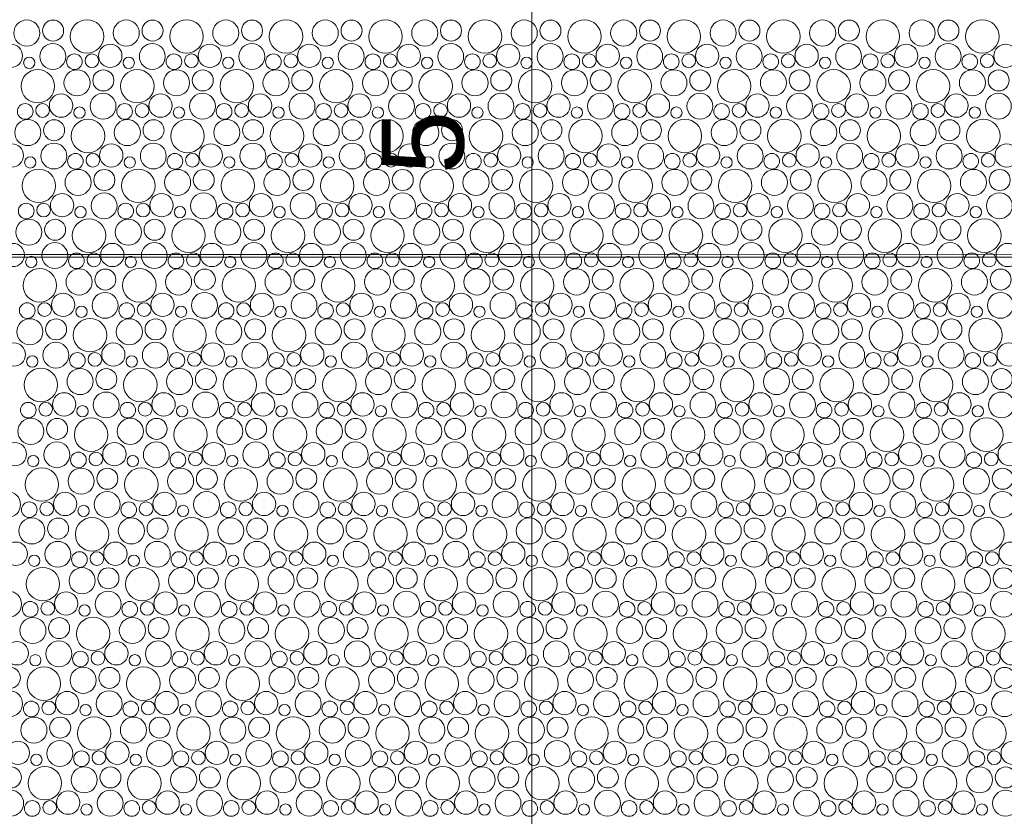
# Model space of a CAD drawing. Header units: metres. Extents: x -167 to 338, y -186 to 508.
# Tile 129 of 256: x 70.29 to 73.89, y 28.45 to 31.36. Entities that reach past the tile are written whole.
import ezdxf
from ezdxf.enums import TextEntityAlignment as Align

# ---------------------------------------------------------------- set-up
doc = ezdxf.new("R2010")
doc.units = ezdxf.units.M
doc.header["$MEASUREMENT"] = 0
doc.linetypes.add('Öffnungslinie Tür Fenster', pattern=[0.23, 0.15, -0.08])
doc.layers.add('60 Gelände 2D Übersicht', color=7, linetype='Continuous')
doc.layers.add('60 Stellplätze', color=7, linetype='Continuous')
doc.styles.add('ERSTELLTER_STIL_2', font='arial.ttf')

# ---------------------------------------------------------------- blocks, each defined once
blk = doc.blocks.new('*X45', base_point=(27236.1321, 33357.279))
at = {"layer": '60 Gelände 2D Übersicht', "color": 9, "linetype": 'Continuous', "lineweight": 18}
for centre, radius in [((70.3162, 31.3134), 0.0477), ((70.4123, 31.3222), 0.0384), ((70.5364, 31.3009), 0.0612), ((70.6799, 31.3134), 0.0477), ((70.776, 31.3222), 0.0384), ((70.9001, 31.3009), 0.0612), ((71.0436, 31.3134), 0.0477), ((71.1397, 31.3222), 0.0384), ((71.2638, 31.3009), 0.0612), ((71.4074, 31.3134), 0.0477), ((71.5034, 31.3222), 0.0384), ((71.6275, 31.3009), 0.0612), ((71.7711, 31.3134), 0.0477), ((71.8671, 31.3222), 0.0384), ((71.9912, 31.3009), 0.0612), ((72.1348, 31.3134), 0.0477), ((72.2308, 31.3222), 0.0384), ((72.3549, 31.3009), 0.0612), ((72.4985, 31.3134), 0.0477), ((72.5945, 31.3222), 0.0384), ((72.7186, 31.3009), 0.0612), ((72.8622, 31.3134), 0.0477), ((72.9582, 31.3222), 0.0384), ((73.0823, 31.3009), 0.0612), ((73.2259, 31.3134), 0.0477), ((73.3219, 31.3222), 0.0384), ((73.446, 31.3009), 0.0612), ((73.5896, 31.3134), 0.0477), ((73.6856, 31.3222), 0.0384), ((73.8097, 31.3009), 0.0612), ((70.2578, 31.23), 0.0426), ((70.4112, 31.2278), 0.0473), ((70.6215, 31.23), 0.0426), ((70.775, 31.2278), 0.0473), ((70.9852, 31.23), 0.0426), ((71.1387, 31.2278), 0.0473), ((71.3489, 31.23), 0.0426), ((71.5024, 31.2278), 0.0473), ((71.7126, 31.23), 0.0426), ((71.8661, 31.2278), 0.0473), ((72.0763, 31.23), 0.0426), ((72.2298, 31.2278), 0.0473), ((72.44, 31.23), 0.0426), ((72.5935, 31.2278), 0.0473), ((72.8037, 31.23), 0.0426), ((72.9572, 31.2278), 0.0473), ((73.1674, 31.23), 0.0426), ((73.3209, 31.2278), 0.0473), ((73.5311, 31.23), 0.0426), ((73.6846, 31.2278), 0.0473), ((73.8948, 31.23), 0.0426), ((70.3251, 31.2046), 0.0207), ((70.4903, 31.2087), 0.0286), ((70.5541, 31.2123), 0.0251), ((70.6889, 31.2046), 0.0207), ((70.854, 31.2087), 0.0286), ((70.9178, 31.2123), 0.0251), ((71.0526, 31.2046), 0.0207), ((71.2177, 31.2087), 0.0286), ((71.2815, 31.2123), 0.0251), ((71.4163, 31.2046), 0.0207), ((71.5814, 31.2087), 0.0286), ((71.6452, 31.2123), 0.0251), ((71.78, 31.2046), 0.0207), ((71.9451, 31.2087), 0.0286), ((72.0089, 31.2123), 0.0251), ((72.1437, 31.2046), 0.0207), ((72.3088, 31.2087), 0.0286), ((72.3726, 31.2123), 0.0251), ((72.5074, 31.2046), 0.0207), ((72.6725, 31.2087), 0.0286), ((72.7364, 31.2123), 0.0251), ((72.8711, 31.2046), 0.0207), ((73.0362, 31.2087), 0.0286), ((73.1001, 31.2123), 0.0251), ((73.2348, 31.2046), 0.0207), ((73.3999, 31.2087), 0.0286), ((73.4638, 31.2123), 0.0251), ((73.5985, 31.2046), 0.0207), ((73.7636, 31.2087), 0.0286), ((73.8275, 31.2123), 0.0251), ((70.3564, 31.1189), 0.0612), ((70.4999, 31.1314), 0.0477), ((70.596, 31.1402), 0.0384), ((70.7201, 31.1189), 0.0612), ((70.8636, 31.1314), 0.0477), ((70.9597, 31.1402), 0.0384), ((71.0838, 31.1189), 0.0612), ((71.2274, 31.1314), 0.0477), ((71.3234, 31.1402), 0.0384), ((71.4475, 31.1189), 0.0612), ((71.5911, 31.1314), 0.0477), ((71.6871, 31.1402), 0.0384), ((71.8112, 31.1189), 0.0612), ((71.9548, 31.1314), 0.0477), ((72.0508, 31.1402), 0.0384), ((72.1749, 31.1189), 0.0612), ((72.3185, 31.1314), 0.0477), ((72.4145, 31.1402), 0.0384), ((72.5386, 31.1189), 0.0612), ((72.6822, 31.1314), 0.0477), ((72.7782, 31.1402), 0.0384), ((72.9023, 31.1189), 0.0612), ((73.0459, 31.1314), 0.0477), ((73.1419, 31.1402), 0.0384), ((73.266, 31.1189), 0.0612), ((73.4096, 31.1314), 0.0477), ((73.5056, 31.1402), 0.0384), ((73.6297, 31.1189), 0.0612), ((73.7733, 31.1314), 0.0477), ((73.8693, 31.1402), 0.0384), ((70.4415, 31.048), 0.0426), ((70.595, 31.0458), 0.0473), ((70.8052, 31.048), 0.0426), ((70.9587, 31.0458), 0.0473), ((71.1689, 31.048), 0.0426), ((71.3224, 31.0458), 0.0473), ((71.5326, 31.048), 0.0426), ((71.6861, 31.0458), 0.0473), ((71.8963, 31.048), 0.0426), ((72.0498, 31.0458), 0.0473), ((72.26, 31.048), 0.0426), ((72.4135, 31.0458), 0.0473), ((72.6237, 31.048), 0.0426), ((72.7772, 31.0458), 0.0473), ((72.9874, 31.048), 0.0426), ((73.1409, 31.0458), 0.0473), ((73.3511, 31.048), 0.0426), ((73.5046, 31.0458), 0.0473), ((73.7148, 31.048), 0.0426), ((73.8683, 31.0458), 0.0473), ((70.3103, 31.0267), 0.0286), ((70.3741, 31.0303), 0.0251), ((70.5089, 31.0226), 0.0207), ((70.674, 31.0267), 0.0286), ((70.7378, 31.0303), 0.0251), ((70.8726, 31.0226), 0.0207), ((71.0377, 31.0267), 0.0286), ((71.1015, 31.0303), 0.0251), ((71.2363, 31.0226), 0.0207), ((71.4014, 31.0267), 0.0286), ((71.4652, 31.0303), 0.0251), ((71.6, 31.0226), 0.0207), ((71.7651, 31.0267), 0.0286), ((71.8289, 31.0303), 0.0251), ((71.9637, 31.0226), 0.0207), ((72.1288, 31.0267), 0.0286), ((72.1926, 31.0303), 0.0251), ((72.3274, 31.0226), 0.0207), ((72.4925, 31.0267), 0.0286), ((72.5564, 31.0303), 0.0251), ((72.6911, 31.0226), 0.0207), ((72.8562, 31.0267), 0.0286), ((72.9201, 31.0303), 0.0251), ((73.0548, 31.0226), 0.0207), ((73.2199, 31.0267), 0.0286), ((73.2838, 31.0303), 0.0251), ((73.4185, 31.0226), 0.0207), ((73.5836, 31.0267), 0.0286), ((73.6475, 31.0303), 0.0251), ((73.7822, 31.0226), 0.0207), ((70.3199, 30.9494), 0.0477), ((70.416, 30.9582), 0.0384), ((70.5401, 30.9369), 0.0612), ((70.6836, 30.9494), 0.0477), ((70.7797, 30.9582), 0.0384), ((70.9038, 30.9369), 0.0612), ((71.0474, 30.9494), 0.0477), ((71.1434, 30.9582), 0.0384), ((71.2675, 30.9369), 0.0612), ((71.4111, 30.9494), 0.0477), ((71.5071, 30.9582), 0.0384), ((71.6312, 30.9369), 0.0612), ((71.7748, 30.9494), 0.0477), ((71.8708, 30.9582), 0.0384), ((71.9949, 30.9369), 0.0612), ((72.1385, 30.9494), 0.0477), ((72.2345, 30.9582), 0.0384), ((72.3586, 30.9369), 0.0612), ((72.5022, 30.9494), 0.0477), ((72.5982, 30.9582), 0.0384), ((72.7223, 30.9369), 0.0612), ((72.8659, 30.9494), 0.0477), ((72.9619, 30.9582), 0.0384), ((73.086, 30.9369), 0.0612), ((73.2296, 30.9494), 0.0477), ((73.3256, 30.9582), 0.0384), ((73.4497, 30.9369), 0.0612), ((73.5933, 30.9494), 0.0477), ((73.6893, 30.9582), 0.0384), ((73.8135, 30.9369), 0.0612), ((70.2615, 30.866), 0.0426), ((70.415, 30.8638), 0.0473), ((70.6252, 30.866), 0.0426), ((70.7787, 30.8638), 0.0473), ((70.9889, 30.866), 0.0426), ((71.1424, 30.8638), 0.0473), ((71.3526, 30.866), 0.0426), ((71.5061, 30.8638), 0.0473), ((71.7163, 30.866), 0.0426), ((71.8698, 30.8638), 0.0473), ((72.08, 30.866), 0.0426), ((72.2335, 30.8638), 0.0473), ((72.4437, 30.866), 0.0426), ((72.5972, 30.8638), 0.0473), ((72.8074, 30.866), 0.0426), ((72.9609, 30.8638), 0.0473), ((73.1711, 30.866), 0.0426), ((73.3246, 30.8638), 0.0473), ((73.5348, 30.866), 0.0426), ((73.6883, 30.8638), 0.0473), ((73.8986, 30.866), 0.0426), ((70.3289, 30.8406), 0.0207), ((70.494, 30.8447), 0.0286), ((70.5578, 30.8483), 0.0251), ((70.6926, 30.8406), 0.0207), ((70.8577, 30.8447), 0.0286), ((70.9215, 30.8483), 0.0251), ((71.0563, 30.8406), 0.0207), ((71.2214, 30.8447), 0.0286), ((71.2852, 30.8483), 0.0251), ((71.42, 30.8406), 0.0207), ((71.5851, 30.8447), 0.0286), ((71.6489, 30.8483), 0.0251), ((71.7837, 30.8406), 0.0207), ((71.9488, 30.8447), 0.0286), ((72.0126, 30.8483), 0.0251), ((72.1474, 30.8406), 0.0207), ((72.3125, 30.8447), 0.0286), ((72.3764, 30.8483), 0.0251), ((72.5111, 30.8406), 0.0207), ((72.6762, 30.8447), 0.0286), ((72.7401, 30.8483), 0.0251), ((72.8748, 30.8406), 0.0207), ((73.0399, 30.8447), 0.0286), ((73.1038, 30.8483), 0.0251), ((73.2385, 30.8406), 0.0207), ((73.4036, 30.8447), 0.0286), ((73.4675, 30.8483), 0.0251), ((73.6022, 30.8406), 0.0207), ((73.7674, 30.8447), 0.0286), ((73.8312, 30.8483), 0.0251), ((70.3601, 30.7549), 0.0612), ((70.5036, 30.7674), 0.0477), ((70.5997, 30.7762), 0.0384), ((70.7238, 30.7549), 0.0612), ((70.8674, 30.7674), 0.0477), ((70.9634, 30.7762), 0.0384), ((71.0875, 30.7549), 0.0612), ((71.2311, 30.7674), 0.0477), ((71.3271, 30.7762), 0.0384), ((71.4512, 30.7549), 0.0612), ((71.5948, 30.7674), 0.0477), ((71.6908, 30.7762), 0.0384), ((71.8149, 30.7549), 0.0612), ((71.9585, 30.7674), 0.0477), ((72.0545, 30.7762), 0.0384), ((72.1786, 30.7549), 0.0612), ((72.3222, 30.7674), 0.0477), ((72.4182, 30.7762), 0.0384), ((72.5423, 30.7549), 0.0612), ((72.6859, 30.7674), 0.0477), ((72.7819, 30.7762), 0.0384), ((72.906, 30.7549), 0.0612), ((73.0496, 30.7674), 0.0477), ((73.1456, 30.7762), 0.0384), ((73.2697, 30.7549), 0.0612), ((73.4133, 30.7674), 0.0477), ((73.5093, 30.7762), 0.0384), ((73.6335, 30.7549), 0.0612), ((73.777, 30.7674), 0.0477), ((73.8731, 30.7762), 0.0384), ((70.4452, 30.684), 0.0426), ((70.5987, 30.6819), 0.0473), ((70.8089, 30.684), 0.0426), ((70.9624, 30.6819), 0.0473), ((71.1726, 30.684), 0.0426), ((71.3261, 30.6819), 0.0473), ((71.5363, 30.684), 0.0426), ((71.6898, 30.6819), 0.0473), ((71.9, 30.684), 0.0426), ((72.0535, 30.6819), 0.0473), ((72.2637, 30.684), 0.0426), ((72.4172, 30.6819), 0.0473), ((72.6274, 30.684), 0.0426), ((72.7809, 30.6819), 0.0473), ((72.9911, 30.684), 0.0426), ((73.1446, 30.6819), 0.0473), ((73.3548, 30.684), 0.0426), ((73.5083, 30.6819), 0.0473), ((73.7186, 30.684), 0.0426), ((73.872, 30.6819), 0.0473), ((70.314, 30.6627), 0.0286), ((70.3778, 30.6663), 0.0251), ((70.5126, 30.6586), 0.0207), ((70.6777, 30.6627), 0.0286), ((70.7415, 30.6663), 0.0251), ((70.8763, 30.6586), 0.0207), ((71.0414, 30.6627), 0.0286), ((71.1052, 30.6663), 0.0251), ((71.24, 30.6586), 0.0207), ((71.4051, 30.6627), 0.0286), ((71.4689, 30.6663), 0.0251), ((71.6037, 30.6586), 0.0207), ((71.7688, 30.6627), 0.0286), ((71.8326, 30.6663), 0.0251), ((71.9674, 30.6586), 0.0207), ((72.1325, 30.6627), 0.0286), ((72.1964, 30.6663), 0.0251), ((72.3311, 30.6586), 0.0207), ((72.4962, 30.6627), 0.0286), ((72.5601, 30.6663), 0.0251), ((72.6948, 30.6586), 0.0207), ((72.8599, 30.6627), 0.0286), ((72.9238, 30.6663), 0.0251), ((73.0585, 30.6586), 0.0207), ((73.2236, 30.6627), 0.0286), ((73.2875, 30.6663), 0.0251), ((73.4222, 30.6586), 0.0207), ((73.5874, 30.6627), 0.0286), ((73.6512, 30.6663), 0.0251), ((73.7859, 30.6586), 0.0207), ((70.5438, 30.5729), 0.0612), ((70.9075, 30.5729), 0.0612), ((71.2712, 30.5729), 0.0612), ((71.6349, 30.5729), 0.0612), ((71.9986, 30.5729), 0.0612), ((72.3623, 30.5729), 0.0612), ((72.726, 30.5729), 0.0612), ((73.0897, 30.5729), 0.0612), ((73.4535, 30.5729), 0.0612), ((73.8172, 30.5729), 0.0612), ((70.3236, 30.5854), 0.0477), ((70.4197, 30.5942), 0.0384), ((70.6874, 30.5854), 0.0477), ((70.7834, 30.5942), 0.0384), ((71.0511, 30.5854), 0.0477), ((71.1471, 30.5942), 0.0384), ((71.4148, 30.5854), 0.0477), ((71.5108, 30.5942), 0.0384), ((71.7785, 30.5854), 0.0477), ((71.8745, 30.5942), 0.0384), ((72.1422, 30.5854), 0.0477), ((72.2382, 30.5942), 0.0384), ((72.5059, 30.5854), 0.0477), ((72.6019, 30.5942), 0.0384), ((72.8696, 30.5854), 0.0477), ((72.9656, 30.5942), 0.0384), ((73.2333, 30.5854), 0.0477), ((73.3293, 30.5942), 0.0384), ((73.597, 30.5854), 0.0477), ((73.6931, 30.5942), 0.0384), ((70.2652, 30.502), 0.0426), ((70.4187, 30.4999), 0.0473), ((70.6289, 30.502), 0.0426), ((70.7824, 30.4999), 0.0473), ((70.9926, 30.502), 0.0426), ((71.1461, 30.4999), 0.0473), ((71.3563, 30.502), 0.0426), ((71.5098, 30.4999), 0.0473), ((71.72, 30.502), 0.0426), ((71.8735, 30.4999), 0.0473), ((72.0837, 30.502), 0.0426), ((72.2372, 30.4999), 0.0473), ((72.4474, 30.502), 0.0426), ((72.6009, 30.4999), 0.0473), ((72.8111, 30.502), 0.0426), ((72.9646, 30.4999), 0.0473), ((73.1748, 30.502), 0.0426), ((73.3283, 30.4999), 0.0473), ((73.5386, 30.502), 0.0426), ((73.692, 30.4999), 0.0473), ((73.9023, 30.502), 0.0426), ((70.3326, 30.4766), 0.0207), ((70.4977, 30.4807), 0.0286), ((70.5615, 30.4843), 0.0251), ((70.6963, 30.4766), 0.0207), ((70.8614, 30.4807), 0.0286), ((70.9252, 30.4843), 0.0251), ((71.06, 30.4766), 0.0207), ((71.2251, 30.4807), 0.0286), ((71.2889, 30.4843), 0.0251), ((71.4237, 30.4766), 0.0207), ((71.5888, 30.4807), 0.0286), ((71.6526, 30.4843), 0.0251), ((71.7874, 30.4766), 0.0207), ((71.9525, 30.4807), 0.0286), ((72.0164, 30.4843), 0.0251), ((72.1511, 30.4766), 0.0207), ((72.3162, 30.4807), 0.0286), ((72.3801, 30.4843), 0.0251), ((72.5148, 30.4766), 0.0207), ((72.6799, 30.4807), 0.0286), ((72.7438, 30.4843), 0.0251), ((72.8785, 30.4766), 0.0207), ((73.0436, 30.4807), 0.0286), ((73.1075, 30.4843), 0.0251), ((73.2422, 30.4766), 0.0207), ((73.4074, 30.4807), 0.0286), ((73.4712, 30.4843), 0.0251), ((73.6059, 30.4766), 0.0207), ((73.7711, 30.4807), 0.0286), ((73.8349, 30.4843), 0.0251), ((70.3638, 30.3909), 0.0612), ((70.5074, 30.4034), 0.0477), ((70.6034, 30.4122), 0.0384), ((70.7275, 30.3909), 0.0612), ((70.8711, 30.4034), 0.0477), ((70.9671, 30.4122), 0.0384), ((71.0912, 30.3909), 0.0612), ((71.2348, 30.4034), 0.0477), ((71.3308, 30.4122), 0.0384), ((71.4549, 30.3909), 0.0612), ((71.5985, 30.4034), 0.0477), ((71.6945, 30.4122), 0.0384), ((71.8186, 30.3909), 0.0612), ((71.9622, 30.4034), 0.0477), ((72.0582, 30.4122), 0.0384), ((72.1823, 30.3909), 0.0612), ((72.3259, 30.4034), 0.0477), ((72.4219, 30.4122), 0.0384), ((72.546, 30.3909), 0.0612), ((72.6896, 30.4034), 0.0477), ((72.7856, 30.4122), 0.0384), ((72.9097, 30.3909), 0.0612), ((73.0533, 30.4034), 0.0477), ((73.1493, 30.4122), 0.0384), ((73.2735, 30.3909), 0.0612), ((73.417, 30.4034), 0.0477), ((73.5131, 30.4122), 0.0384), ((73.6372, 30.3909), 0.0612), ((73.7807, 30.4034), 0.0477), ((73.8768, 30.4122), 0.0384), ((70.4489, 30.32), 0.0426), ((70.6024, 30.3179), 0.0473), ((70.8126, 30.32), 0.0426), ((70.9661, 30.3179), 0.0473), ((71.1763, 30.32), 0.0426), ((71.3298, 30.3179), 0.0473), ((71.54, 30.32), 0.0426), ((71.6935, 30.3179), 0.0473), ((71.9037, 30.32), 0.0426), ((72.0572, 30.3179), 0.0473), ((72.2674, 30.32), 0.0426), ((72.4209, 30.3179), 0.0473), ((72.6311, 30.32), 0.0426), ((72.7846, 30.3179), 0.0473), ((72.9948, 30.32), 0.0426), ((73.1483, 30.3179), 0.0473), ((73.3586, 30.32), 0.0426), ((73.512, 30.3179), 0.0473), ((73.7223, 30.32), 0.0426), ((73.8757, 30.3179), 0.0473), ((70.3177, 30.2987), 0.0286), ((70.3815, 30.3023), 0.0251), ((70.5163, 30.2946), 0.0207), ((70.6814, 30.2987), 0.0286), ((70.7452, 30.3023), 0.0251), ((70.88, 30.2946), 0.0207), ((71.0451, 30.2987), 0.0286), ((71.1089, 30.3023), 0.0251), ((71.2437, 30.2946), 0.0207), ((71.4088, 30.2987), 0.0286), ((71.4726, 30.3023), 0.0251), ((71.6074, 30.2946), 0.0207), ((71.7725, 30.2987), 0.0286), ((71.8364, 30.3023), 0.0251), ((71.9711, 30.2946), 0.0207), ((72.1362, 30.2987), 0.0286), ((72.2001, 30.3023), 0.0251), ((72.3348, 30.2946), 0.0207), ((72.4999, 30.2987), 0.0286), ((72.5638, 30.3023), 0.0251), ((72.6985, 30.2946), 0.0207), ((72.8636, 30.2987), 0.0286), ((72.9275, 30.3023), 0.0251), ((73.0622, 30.2946), 0.0207), ((73.2274, 30.2987), 0.0286), ((73.2912, 30.3023), 0.0251), ((73.4259, 30.2946), 0.0207), ((73.5911, 30.2987), 0.0286), ((73.6549, 30.3023), 0.0251), ((73.7896, 30.2946), 0.0207), ((70.3274, 30.2214), 0.0477), ((70.4234, 30.2302), 0.0384), ((70.5475, 30.2089), 0.0612), ((70.6911, 30.2214), 0.0477), ((70.7871, 30.2302), 0.0384), ((70.9112, 30.2089), 0.0612), ((71.0548, 30.2214), 0.0477), ((71.1508, 30.2302), 0.0384), ((71.2749, 30.2089), 0.0612), ((71.4185, 30.2214), 0.0477), ((71.5145, 30.2302), 0.0384), ((71.6386, 30.2089), 0.0612), ((71.7822, 30.2214), 0.0477), ((71.8782, 30.2302), 0.0384), ((72.0023, 30.2089), 0.0612), ((72.1459, 30.2214), 0.0477), ((72.2419, 30.2302), 0.0384), ((72.366, 30.2089), 0.0612), ((72.5096, 30.2214), 0.0477), ((72.6056, 30.2302), 0.0384), ((72.7297, 30.2089), 0.0612), ((72.8733, 30.2214), 0.0477), ((72.9693, 30.2302), 0.0384), ((73.0935, 30.2089), 0.0612), ((73.237, 30.2214), 0.0477), ((73.3331, 30.2302), 0.0384), ((73.4572, 30.2089), 0.0612), ((73.6007, 30.2214), 0.0477), ((73.6968, 30.2302), 0.0384), ((73.8209, 30.2089), 0.0612), ((70.2689, 30.138), 0.0426), ((70.4224, 30.1359), 0.0473), ((70.6326, 30.138), 0.0426), ((70.7861, 30.1359), 0.0473), ((70.9963, 30.138), 0.0426), ((71.1498, 30.1359), 0.0473), ((71.36, 30.138), 0.0426), ((71.5135, 30.1359), 0.0473), ((71.7237, 30.138), 0.0426), ((71.8772, 30.1359), 0.0473), ((72.0874, 30.138), 0.0426), ((72.2409, 30.1359), 0.0473), ((72.4511, 30.138), 0.0426), ((72.6046, 30.1359), 0.0473), ((72.8148, 30.138), 0.0426), ((72.9683, 30.1359), 0.0473), ((73.1786, 30.138), 0.0426), ((73.332, 30.1359), 0.0473), ((73.5423, 30.138), 0.0426), ((73.6957, 30.1359), 0.0473), ((73.906, 30.138), 0.0426), ((70.3363, 30.1126), 0.0207), ((70.5014, 30.1168), 0.0286), ((70.5652, 30.1203), 0.0251), ((70.7, 30.1126), 0.0207), ((70.8651, 30.1168), 0.0286), ((70.9289, 30.1203), 0.0251), ((71.0637, 30.1126), 0.0207), ((71.2288, 30.1168), 0.0286), ((71.2926, 30.1203), 0.0251), ((71.4274, 30.1126), 0.0207), ((71.5925, 30.1168), 0.0286), ((71.6564, 30.1203), 0.0251), ((71.7911, 30.1126), 0.0207), ((71.9562, 30.1168), 0.0286), ((72.0201, 30.1203), 0.0251), ((72.1548, 30.1126), 0.0207), ((72.3199, 30.1168), 0.0286), ((72.3838, 30.1203), 0.0251), ((72.5185, 30.1126), 0.0207), ((72.6836, 30.1168), 0.0286), ((72.7475, 30.1203), 0.0251), ((72.8822, 30.1126), 0.0207), ((73.0474, 30.1168), 0.0286), ((73.1112, 30.1203), 0.0251), ((73.2459, 30.1126), 0.0207), ((73.4111, 30.1168), 0.0286), ((73.4749, 30.1203), 0.0251), ((73.6096, 30.1126), 0.0207), ((73.7748, 30.1168), 0.0286), ((73.8386, 30.1203), 0.0251), ((70.3675, 30.027), 0.0612), ((70.5111, 30.0394), 0.0477), ((70.6071, 30.0482), 0.0384), ((70.7312, 30.027), 0.0612), ((70.8748, 30.0394), 0.0477), ((70.9708, 30.0482), 0.0384), ((71.0949, 30.027), 0.0612), ((71.2385, 30.0394), 0.0477), ((71.3345, 30.0482), 0.0384), ((71.4586, 30.027), 0.0612), ((71.6022, 30.0394), 0.0477), ((71.6982, 30.0482), 0.0384), ((71.8223, 30.027), 0.0612), ((71.9659, 30.0394), 0.0477), ((72.0619, 30.0482), 0.0384), ((72.186, 30.027), 0.0612), ((72.3296, 30.0394), 0.0477), ((72.4256, 30.0482), 0.0384), ((72.5497, 30.027), 0.0612), ((72.6933, 30.0394), 0.0477), ((72.7893, 30.0482), 0.0384), ((72.9135, 30.027), 0.0612), ((73.057, 30.0394), 0.0477), ((73.1531, 30.0482), 0.0384), ((73.2772, 30.027), 0.0612), ((73.4207, 30.0394), 0.0477), ((73.5168, 30.0482), 0.0384), ((73.6409, 30.027), 0.0612), ((73.7844, 30.0394), 0.0477), ((73.8805, 30.0482), 0.0384), ((70.4526, 29.956), 0.0426), ((70.6061, 29.9539), 0.0473), ((70.8163, 29.956), 0.0426), ((70.9698, 29.9539), 0.0473), ((71.18, 29.956), 0.0426), ((71.3335, 29.9539), 0.0473), ((71.5437, 29.956), 0.0426), ((71.6972, 29.9539), 0.0473), ((71.9074, 29.956), 0.0426), ((72.0609, 29.9539), 0.0473), ((72.2711, 29.956), 0.0426), ((72.4246, 29.9539), 0.0473), ((72.6348, 29.956), 0.0426), ((72.7883, 29.9539), 0.0473), ((72.9986, 29.956), 0.0426), ((73.152, 29.9539), 0.0473), ((73.3623, 29.956), 0.0426), ((73.5157, 29.9539), 0.0473), ((73.726, 29.956), 0.0426), ((73.8794, 29.9539), 0.0473), ((70.3214, 29.9348), 0.0286), ((70.3852, 29.9383), 0.0251), ((70.52, 29.9306), 0.0207), ((70.6851, 29.9348), 0.0286), ((70.7489, 29.9383), 0.0251), ((70.8837, 29.9306), 0.0207), ((71.0488, 29.9348), 0.0286), ((71.1126, 29.9383), 0.0251), ((71.2474, 29.9306), 0.0207), ((71.4125, 29.9348), 0.0286), ((71.4764, 29.9383), 0.0251), ((71.6111, 29.9306), 0.0207), ((71.7762, 29.9348), 0.0286), ((71.8401, 29.9383), 0.0251), ((71.9748, 29.9306), 0.0207), ((72.1399, 29.9348), 0.0286), ((72.2038, 29.9383), 0.0251), ((72.3385, 29.9306), 0.0207), ((72.5036, 29.9348), 0.0286), ((72.5675, 29.9383), 0.0251), ((72.7022, 29.9306), 0.0207), ((72.8674, 29.9348), 0.0286), ((72.9312, 29.9383), 0.0251), ((73.0659, 29.9306), 0.0207), ((73.2311, 29.9348), 0.0286), ((73.2949, 29.9383), 0.0251), ((73.4296, 29.9306), 0.0207), ((73.5948, 29.9348), 0.0286), ((73.6586, 29.9383), 0.0251), ((73.7933, 29.9306), 0.0207), ((70.3311, 29.8574), 0.0477), ((70.4271, 29.8662), 0.0384), ((70.5512, 29.845), 0.0612), ((70.6948, 29.8574), 0.0477), ((70.7908, 29.8662), 0.0384), ((70.9149, 29.845), 0.0612), ((71.0585, 29.8574), 0.0477), ((71.1545, 29.8662), 0.0384), ((71.2786, 29.845), 0.0612), ((71.4222, 29.8574), 0.0477), ((71.5182, 29.8662), 0.0384), ((71.6423, 29.845), 0.0612), ((71.7859, 29.8574), 0.0477), ((71.8819, 29.8662), 0.0384), ((72.006, 29.845), 0.0612), ((72.1496, 29.8574), 0.0477), ((72.2456, 29.8662), 0.0384), ((72.3697, 29.845), 0.0612), ((72.5133, 29.8574), 0.0477), ((72.6093, 29.8662), 0.0384), ((72.7335, 29.845), 0.0612), ((72.877, 29.8574), 0.0477), ((72.9731, 29.8662), 0.0384), ((73.0972, 29.845), 0.0612), ((73.2407, 29.8574), 0.0477), ((73.3368, 29.8662), 0.0384), ((73.4609, 29.845), 0.0612), ((73.6044, 29.8574), 0.0477), ((73.7005, 29.8662), 0.0384), ((73.8246, 29.845), 0.0612), ((70.2726, 29.774), 0.0426), ((70.4261, 29.7719), 0.0473), ((70.6363, 29.774), 0.0426), ((70.7898, 29.7719), 0.0473), ((71, 29.774), 0.0426), ((71.1535, 29.7719), 0.0473), ((71.3637, 29.774), 0.0426), ((71.5172, 29.7719), 0.0473), ((71.7274, 29.774), 0.0426), ((71.8809, 29.7719), 0.0473), ((72.0911, 29.774), 0.0426), ((72.2446, 29.7719), 0.0473), ((72.4548, 29.774), 0.0426), ((72.6083, 29.7719), 0.0473), ((72.8186, 29.774), 0.0426), ((72.972, 29.7719), 0.0473), ((73.1823, 29.774), 0.0426), ((73.3357, 29.7719), 0.0473), ((73.546, 29.774), 0.0426), ((73.6994, 29.7719), 0.0473), ((73.9097, 29.774), 0.0426), ((70.5051, 29.7528), 0.0286), ((70.5689, 29.7563), 0.0251), ((70.8688, 29.7528), 0.0286), ((70.9326, 29.7563), 0.0251), ((71.2325, 29.7528), 0.0286), ((71.2964, 29.7563), 0.0251), ((71.5962, 29.7528), 0.0286), ((71.6601, 29.7563), 0.0251), ((71.9599, 29.7528), 0.0286), ((72.0238, 29.7563), 0.0251), ((72.3236, 29.7528), 0.0286), ((72.3875, 29.7563), 0.0251), ((72.6874, 29.7528), 0.0286), ((72.7512, 29.7563), 0.0251), ((73.0511, 29.7528), 0.0286), ((73.1149, 29.7563), 0.0251), ((73.4148, 29.7528), 0.0286), ((73.4786, 29.7563), 0.0251), ((73.7785, 29.7528), 0.0286), ((73.8423, 29.7563), 0.0251), ((70.34, 29.7486), 0.0207), ((70.7037, 29.7486), 0.0207), ((71.0674, 29.7486), 0.0207), ((71.4311, 29.7486), 0.0207), ((71.7948, 29.7486), 0.0207), ((72.1585, 29.7486), 0.0207), ((72.5222, 29.7486), 0.0207), ((72.8859, 29.7486), 0.0207), ((73.2496, 29.7486), 0.0207), ((73.6133, 29.7486), 0.0207), ((70.3712, 29.663), 0.0612), ((70.5148, 29.6754), 0.0477), ((70.6108, 29.6842), 0.0384), ((70.7349, 29.663), 0.0612), ((70.8785, 29.6754), 0.0477), ((70.9745, 29.6842), 0.0384), ((71.0986, 29.663), 0.0612), ((71.2422, 29.6754), 0.0477), ((71.3382, 29.6842), 0.0384), ((71.4623, 29.663), 0.0612), ((71.6059, 29.6754), 0.0477), ((71.7019, 29.6842), 0.0384), ((71.826, 29.663), 0.0612), ((71.9696, 29.6754), 0.0477), ((72.0656, 29.6842), 0.0384), ((72.1897, 29.663), 0.0612), ((72.3333, 29.6754), 0.0477), ((72.4293, 29.6842), 0.0384), ((72.5535, 29.663), 0.0612), ((72.697, 29.6754), 0.0477), ((72.7931, 29.6842), 0.0384), ((72.9172, 29.663), 0.0612), ((73.0607, 29.6754), 0.0477), ((73.1568, 29.6842), 0.0384), ((73.2809, 29.663), 0.0612), ((73.4244, 29.6754), 0.0477), ((73.5205, 29.6842), 0.0384), ((73.6446, 29.663), 0.0612), ((73.7881, 29.6754), 0.0477), ((73.8842, 29.6842), 0.0384), ((70.2461, 29.5899), 0.0473), ((70.4563, 29.592), 0.0426), ((70.6098, 29.5899), 0.0473), ((70.82, 29.592), 0.0426), ((70.9735, 29.5899), 0.0473), ((71.1837, 29.592), 0.0426), ((71.3372, 29.5899), 0.0473), ((71.5474, 29.592), 0.0426), ((71.7009, 29.5899), 0.0473), ((71.9111, 29.592), 0.0426), ((72.0646, 29.5899), 0.0473), ((72.2748, 29.592), 0.0426), ((72.4283, 29.5899), 0.0473), ((72.6386, 29.592), 0.0426), ((72.792, 29.5899), 0.0473), ((73.0023, 29.592), 0.0426), ((73.1557, 29.5899), 0.0473), ((73.366, 29.592), 0.0426), ((73.5194, 29.5899), 0.0473), ((73.7297, 29.592), 0.0426), ((73.8832, 29.5899), 0.0473), ((70.3251, 29.5708), 0.0286), ((70.3889, 29.5743), 0.0251), ((70.6888, 29.5708), 0.0286), ((70.7526, 29.5743), 0.0251), ((71.0525, 29.5708), 0.0286), ((71.1164, 29.5743), 0.0251), ((71.4162, 29.5708), 0.0286), ((71.4801, 29.5743), 0.0251), ((71.7799, 29.5708), 0.0286), ((71.8438, 29.5743), 0.0251), ((72.1436, 29.5708), 0.0286), ((72.2075, 29.5743), 0.0251), ((72.5074, 29.5708), 0.0286), ((72.5712, 29.5743), 0.0251), ((72.8711, 29.5708), 0.0286), ((72.9349, 29.5743), 0.0251), ((73.2348, 29.5708), 0.0286), ((73.2986, 29.5743), 0.0251), ((73.5985, 29.5708), 0.0286), ((73.6623, 29.5743), 0.0251), ((70.5237, 29.5666), 0.0207), ((70.8874, 29.5666), 0.0207), ((71.2511, 29.5666), 0.0207), ((71.6148, 29.5666), 0.0207), ((71.9785, 29.5666), 0.0207), ((72.3422, 29.5666), 0.0207), ((72.7059, 29.5666), 0.0207), ((73.0696, 29.5666), 0.0207), ((73.4333, 29.5666), 0.0207), ((73.7971, 29.5666), 0.0207), ((70.3348, 29.4934), 0.0477), ((70.4308, 29.5022), 0.0384), ((70.5549, 29.481), 0.0612), ((70.6985, 29.4934), 0.0477), ((70.7945, 29.5022), 0.0384), ((70.9186, 29.481), 0.0612), ((71.0622, 29.4934), 0.0477), ((71.1582, 29.5022), 0.0384), ((71.2823, 29.481), 0.0612), ((71.4259, 29.4934), 0.0477), ((71.5219, 29.5022), 0.0384), ((71.646, 29.481), 0.0612), ((71.7896, 29.4934), 0.0477), ((71.8856, 29.5022), 0.0384), ((72.0097, 29.481), 0.0612), ((72.1533, 29.4934), 0.0477), ((72.2493, 29.5022), 0.0384), ((72.3735, 29.481), 0.0612), ((72.517, 29.4934), 0.0477), ((72.6131, 29.5022), 0.0384), ((72.7372, 29.481), 0.0612), ((72.8807, 29.4934), 0.0477), ((72.9768, 29.5022), 0.0384), ((73.1009, 29.481), 0.0612), ((73.2444, 29.4934), 0.0477), ((73.3405, 29.5022), 0.0384), ((73.4646, 29.481), 0.0612), ((73.6081, 29.4934), 0.0477), ((73.7042, 29.5022), 0.0384), ((73.8283, 29.481), 0.0612), ((70.2763, 29.41), 0.0426), ((70.4298, 29.4079), 0.0473), ((70.64, 29.41), 0.0426), ((70.7935, 29.4079), 0.0473), ((71.0037, 29.41), 0.0426), ((71.1572, 29.4079), 0.0473), ((71.3674, 29.41), 0.0426), ((71.5209, 29.4079), 0.0473), ((71.7311, 29.41), 0.0426), ((71.8846, 29.4079), 0.0473), ((72.0948, 29.41), 0.0426), ((72.2483, 29.4079), 0.0473), ((72.4586, 29.41), 0.0426), ((72.612, 29.4079), 0.0473), ((72.8223, 29.41), 0.0426), ((72.9757, 29.4079), 0.0473), ((73.186, 29.41), 0.0426), ((73.3394, 29.4079), 0.0473), ((73.5497, 29.41), 0.0426), ((73.7032, 29.4079), 0.0473), ((73.9134, 29.41), 0.0426), ((70.5088, 29.3888), 0.0286), ((70.5726, 29.3923), 0.0251), ((70.8725, 29.3888), 0.0286), ((70.9364, 29.3923), 0.0251), ((71.2362, 29.3888), 0.0286), ((71.3001, 29.3923), 0.0251), ((71.5999, 29.3888), 0.0286), ((71.6638, 29.3923), 0.0251), ((71.9636, 29.3888), 0.0286), ((72.0275, 29.3923), 0.0251), ((72.3274, 29.3888), 0.0286), ((72.3912, 29.3923), 0.0251), ((72.6911, 29.3888), 0.0286), ((72.7549, 29.3923), 0.0251), ((73.0548, 29.3888), 0.0286), ((73.1186, 29.3923), 0.0251), ((73.4185, 29.3888), 0.0286), ((73.4823, 29.3923), 0.0251), ((73.7822, 29.3888), 0.0286), ((73.846, 29.3923), 0.0251), ((70.3437, 29.3846), 0.0207), ((70.7074, 29.3846), 0.0207), ((71.0711, 29.3846), 0.0207), ((71.4348, 29.3846), 0.0207), ((71.7985, 29.3846), 0.0207), ((72.1622, 29.3846), 0.0207), ((72.5259, 29.3846), 0.0207), ((72.8896, 29.3846), 0.0207), ((73.2533, 29.3846), 0.0207), ((73.6171, 29.3846), 0.0207), ((70.3749, 29.299), 0.0612), ((70.5185, 29.3114), 0.0477), ((70.6145, 29.3202), 0.0384), ((70.7386, 29.299), 0.0612), ((70.8822, 29.3114), 0.0477), ((70.9782, 29.3202), 0.0384), ((71.1023, 29.299), 0.0612), ((71.2459, 29.3114), 0.0477), ((71.3419, 29.3202), 0.0384), ((71.466, 29.299), 0.0612), ((71.6096, 29.3114), 0.0477), ((71.7056, 29.3202), 0.0384), ((71.8297, 29.299), 0.0612), ((71.9733, 29.3114), 0.0477), ((72.0693, 29.3202), 0.0384), ((72.1935, 29.299), 0.0612), ((72.337, 29.3114), 0.0477), ((72.4331, 29.3202), 0.0384), ((72.5572, 29.299), 0.0612), ((72.7007, 29.3114), 0.0477), ((72.7968, 29.3202), 0.0384), ((72.9209, 29.299), 0.0612), ((73.0644, 29.3114), 0.0477), ((73.1605, 29.3202), 0.0384), ((73.2846, 29.299), 0.0612), ((73.4281, 29.3114), 0.0477), ((73.5242, 29.3202), 0.0384), ((73.6483, 29.299), 0.0612), ((73.7918, 29.3114), 0.0477), ((73.8879, 29.3202), 0.0384), ((70.2498, 29.2259), 0.0473), ((70.46, 29.228), 0.0426), ((70.6135, 29.2259), 0.0473), ((70.8237, 29.228), 0.0426), ((70.9772, 29.2259), 0.0473), ((71.1874, 29.228), 0.0426), ((71.3409, 29.2259), 0.0473), ((71.5511, 29.228), 0.0426), ((71.7046, 29.2259), 0.0473), ((71.9148, 29.228), 0.0426), ((72.0683, 29.2259), 0.0473), ((72.2786, 29.228), 0.0426), ((72.432, 29.2259), 0.0473), ((72.6423, 29.228), 0.0426), ((72.7957, 29.2259), 0.0473), ((73.006, 29.228), 0.0426), ((73.1594, 29.2259), 0.0473), ((73.3697, 29.228), 0.0426), ((73.5232, 29.2259), 0.0473), ((73.7334, 29.228), 0.0426), ((73.8869, 29.2259), 0.0473), ((70.3288, 29.2068), 0.0286), ((70.3926, 29.2103), 0.0251), ((70.6925, 29.2068), 0.0286), ((70.7564, 29.2103), 0.0251), ((71.0562, 29.2068), 0.0286), ((71.1201, 29.2103), 0.0251), ((71.4199, 29.2068), 0.0286), ((71.4838, 29.2103), 0.0251), ((71.7836, 29.2068), 0.0286), ((71.8475, 29.2103), 0.0251), ((72.1474, 29.2068), 0.0286), ((72.2112, 29.2103), 0.0251), ((72.5111, 29.2068), 0.0286), ((72.5749, 29.2103), 0.0251), ((72.8748, 29.2068), 0.0286), ((72.9386, 29.2103), 0.0251), ((73.2385, 29.2068), 0.0286), ((73.3023, 29.2103), 0.0251), ((73.6022, 29.2068), 0.0286), ((73.666, 29.2103), 0.0251), ((70.5274, 29.2026), 0.0207), ((70.8911, 29.2026), 0.0207), ((71.2548, 29.2026), 0.0207), ((71.6185, 29.2026), 0.0207), ((71.9822, 29.2026), 0.0207), ((72.3459, 29.2026), 0.0207), ((72.7096, 29.2026), 0.0207), ((73.0733, 29.2026), 0.0207), ((73.4371, 29.2026), 0.0207), ((73.8008, 29.2026), 0.0207), ((70.3385, 29.1294), 0.0477), ((70.4345, 29.1382), 0.0384), ((70.5586, 29.117), 0.0612), ((70.7022, 29.1294), 0.0477), ((70.7982, 29.1382), 0.0384), ((70.9223, 29.117), 0.0612), ((71.0659, 29.1294), 0.0477), ((71.1619, 29.1382), 0.0384), ((71.286, 29.117), 0.0612), ((71.4296, 29.1294), 0.0477), ((71.5256, 29.1382), 0.0384), ((71.6497, 29.117), 0.0612), ((71.7933, 29.1294), 0.0477), ((71.8893, 29.1382), 0.0384), ((72.0135, 29.117), 0.0612), ((72.157, 29.1294), 0.0477), ((72.2531, 29.1382), 0.0384), ((72.3772, 29.117), 0.0612), ((72.5207, 29.1294), 0.0477), ((72.6168, 29.1382), 0.0384), ((72.7409, 29.117), 0.0612), ((72.8844, 29.1294), 0.0477), ((72.9805, 29.1382), 0.0384), ((73.1046, 29.117), 0.0612), ((73.2481, 29.1294), 0.0477), ((73.3442, 29.1382), 0.0384), ((73.4683, 29.117), 0.0612), ((73.6118, 29.1294), 0.0477), ((73.7079, 29.1382), 0.0384), ((73.832, 29.117), 0.0612), ((70.28, 29.0461), 0.0426), ((70.4335, 29.0439), 0.0473), ((70.6437, 29.0461), 0.0426), ((70.7972, 29.0439), 0.0473), ((71.0074, 29.0461), 0.0426), ((71.1609, 29.0439), 0.0473), ((71.3711, 29.0461), 0.0426), ((71.5246, 29.0439), 0.0473), ((71.7348, 29.0461), 0.0426), ((71.8883, 29.0439), 0.0473), ((72.0986, 29.0461), 0.0426), ((72.252, 29.0439), 0.0473), ((72.4623, 29.0461), 0.0426), ((72.6157, 29.0439), 0.0473), ((72.826, 29.0461), 0.0426), ((72.9794, 29.0439), 0.0473), ((73.1897, 29.0461), 0.0426), ((73.3432, 29.0439), 0.0473), ((73.5534, 29.0461), 0.0426), ((73.7069, 29.0439), 0.0473), ((73.9171, 29.0461), 0.0426), ((70.5125, 29.0248), 0.0286), ((70.5764, 29.0283), 0.0251), ((70.8762, 29.0248), 0.0286), ((70.9401, 29.0283), 0.0251), ((71.2399, 29.0248), 0.0286), ((71.3038, 29.0283), 0.0251), ((71.6036, 29.0248), 0.0286), ((71.6675, 29.0283), 0.0251), ((71.9674, 29.0248), 0.0286), ((72.0312, 29.0283), 0.0251), ((72.3311, 29.0248), 0.0286), ((72.3949, 29.0283), 0.0251), ((72.6948, 29.0248), 0.0286), ((72.7586, 29.0283), 0.0251), ((73.0585, 29.0248), 0.0286), ((73.1223, 29.0283), 0.0251), ((73.4222, 29.0248), 0.0286), ((73.486, 29.0283), 0.0251), ((73.7859, 29.0248), 0.0286), ((73.8497, 29.0283), 0.0251), ((70.3474, 29.0206), 0.0207), ((70.7111, 29.0206), 0.0207), ((71.0748, 29.0206), 0.0207), ((71.4385, 29.0206), 0.0207), ((71.8022, 29.0206), 0.0207), ((72.1659, 29.0206), 0.0207), ((72.5296, 29.0206), 0.0207), ((72.8933, 29.0206), 0.0207), ((73.2571, 29.0206), 0.0207), ((73.6208, 29.0206), 0.0207), ((70.2545, 28.9563), 0.0384), ((70.3786, 28.935), 0.0612), ((70.5222, 28.9474), 0.0477), ((70.6182, 28.9563), 0.0384), ((70.7423, 28.935), 0.0612), ((70.8859, 28.9474), 0.0477), ((70.9819, 28.9563), 0.0384), ((71.106, 28.935), 0.0612), ((71.2496, 28.9474), 0.0477), ((71.3456, 28.9563), 0.0384), ((71.4697, 28.935), 0.0612), ((71.6133, 28.9474), 0.0477), ((71.7093, 28.9563), 0.0384), ((71.8335, 28.935), 0.0612), ((71.977, 28.9474), 0.0477), ((72.0731, 28.9563), 0.0384), ((72.1972, 28.935), 0.0612), ((72.3407, 28.9474), 0.0477), ((72.4368, 28.9563), 0.0384), ((72.5609, 28.935), 0.0612), ((72.7044, 28.9474), 0.0477), ((72.8005, 28.9563), 0.0384), ((72.9246, 28.935), 0.0612), ((73.0681, 28.9474), 0.0477), ((73.1642, 28.9563), 0.0384), ((73.2883, 28.935), 0.0612), ((73.4318, 28.9474), 0.0477), ((73.5279, 28.9563), 0.0384), ((73.652, 28.935), 0.0612), ((73.7956, 28.9474), 0.0477), ((73.8916, 28.9563), 0.0384), ((70.2535, 28.8619), 0.0473), ((70.4637, 28.8641), 0.0426), ((70.6172, 28.8619), 0.0473), ((70.8274, 28.8641), 0.0426), ((70.9809, 28.8619), 0.0473), ((71.1911, 28.8641), 0.0426), ((71.3446, 28.8619), 0.0473), ((71.5548, 28.8641), 0.0426), ((71.7083, 28.8619), 0.0473), ((71.9186, 28.8641), 0.0426), ((72.072, 28.8619), 0.0473), ((72.2823, 28.8641), 0.0426), ((72.4357, 28.8619), 0.0473), ((72.646, 28.8641), 0.0426), ((72.7994, 28.8619), 0.0473), ((73.0097, 28.8641), 0.0426), ((73.1632, 28.8619), 0.0473), ((73.3734, 28.8641), 0.0426), ((73.5269, 28.8619), 0.0473), ((73.7371, 28.8641), 0.0426), ((73.8906, 28.8619), 0.0473), ((70.3325, 28.8428), 0.0286), ((70.3964, 28.8463), 0.0251), ((70.6962, 28.8428), 0.0286), ((70.7601, 28.8463), 0.0251), ((71.0599, 28.8428), 0.0286), ((71.1238, 28.8463), 0.0251), ((71.4236, 28.8428), 0.0286), ((71.4875, 28.8463), 0.0251), ((71.7874, 28.8428), 0.0286), ((71.8512, 28.8463), 0.0251), ((72.1511, 28.8428), 0.0286), ((72.2149, 28.8463), 0.0251), ((72.5148, 28.8428), 0.0286), ((72.5786, 28.8463), 0.0251), ((72.8785, 28.8428), 0.0286), ((72.9423, 28.8463), 0.0251), ((73.2422, 28.8428), 0.0286), ((73.306, 28.8463), 0.0251), ((73.6059, 28.8428), 0.0286), ((73.6697, 28.8463), 0.0251), ((70.5311, 28.8386), 0.0207), ((70.8948, 28.8386), 0.0207), ((71.2585, 28.8386), 0.0207), ((71.6222, 28.8386), 0.0207), ((71.9859, 28.8386), 0.0207), ((72.3496, 28.8386), 0.0207), ((72.7133, 28.8386), 0.0207), ((73.0771, 28.8386), 0.0207), ((73.4408, 28.8386), 0.0207), ((73.8045, 28.8386), 0.0207), ((70.3422, 28.7654), 0.0477), ((70.4382, 28.7743), 0.0384), ((70.5623, 28.753), 0.0612), ((70.7059, 28.7654), 0.0477), ((70.8019, 28.7743), 0.0384), ((70.926, 28.753), 0.0612), ((71.0696, 28.7654), 0.0477), ((71.1656, 28.7743), 0.0384), ((71.2897, 28.753), 0.0612), ((71.4333, 28.7654), 0.0477), ((71.5293, 28.7743), 0.0384), ((71.6535, 28.753), 0.0612), ((71.797, 28.7654), 0.0477), ((71.8931, 28.7743), 0.0384), ((72.0172, 28.753), 0.0612), ((72.1607, 28.7654), 0.0477), ((72.2568, 28.7743), 0.0384), ((72.3809, 28.753), 0.0612), ((72.5244, 28.7654), 0.0477), ((72.6205, 28.7743), 0.0384), ((72.7446, 28.753), 0.0612), ((72.8881, 28.7654), 0.0477), ((72.9842, 28.7743), 0.0384), ((73.1083, 28.753), 0.0612), ((73.2518, 28.7654), 0.0477), ((73.3479, 28.7743), 0.0384), ((73.472, 28.753), 0.0612), ((73.6156, 28.7654), 0.0477), ((73.7116, 28.7743), 0.0384), ((73.8357, 28.753), 0.0612), ((70.4372, 28.6799), 0.0473), ((70.8009, 28.6799), 0.0473), ((71.1646, 28.6799), 0.0473), ((71.5283, 28.6799), 0.0473), ((71.892, 28.6799), 0.0473), ((72.2557, 28.6799), 0.0473), ((72.6194, 28.6799), 0.0473), ((72.9832, 28.6799), 0.0473), ((73.3469, 28.6799), 0.0473), ((73.7106, 28.6799), 0.0473), ((70.2837, 28.6821), 0.0426), ((70.6474, 28.6821), 0.0426), ((71.0111, 28.6821), 0.0426), ((71.3748, 28.6821), 0.0426), ((71.7386, 28.6821), 0.0426), ((72.1023, 28.6821), 0.0426), ((72.466, 28.6821), 0.0426), ((72.8297, 28.6821), 0.0426), ((73.1934, 28.6821), 0.0426), ((73.5571, 28.6821), 0.0426), ((73.9208, 28.6821), 0.0426), ((70.3511, 28.6566), 0.0207), ((70.5162, 28.6608), 0.0286), ((70.5801, 28.6643), 0.0251), ((70.7148, 28.6566), 0.0207), ((70.8799, 28.6608), 0.0286), ((70.9438, 28.6643), 0.0251), ((71.0785, 28.6566), 0.0207), ((71.2436, 28.6608), 0.0286), ((71.3075, 28.6643), 0.0251), ((71.4422, 28.6566), 0.0207), ((71.6074, 28.6608), 0.0286), ((71.6712, 28.6643), 0.0251), ((71.8059, 28.6566), 0.0207), ((71.9711, 28.6608), 0.0286), ((72.0349, 28.6643), 0.0251), ((72.1696, 28.6566), 0.0207), ((72.3348, 28.6608), 0.0286), ((72.3986, 28.6643), 0.0251), ((72.5333, 28.6566), 0.0207), ((72.6985, 28.6608), 0.0286), ((72.7623, 28.6643), 0.0251), ((72.8971, 28.6566), 0.0207), ((73.0622, 28.6608), 0.0286), ((73.126, 28.6643), 0.0251), ((73.2608, 28.6566), 0.0207), ((73.4259, 28.6608), 0.0286), ((73.4897, 28.6643), 0.0251), ((73.6245, 28.6566), 0.0207), ((73.7896, 28.6608), 0.0286), ((73.8534, 28.6643), 0.0251), ((70.2582, 28.5923), 0.0384), ((70.3823, 28.571), 0.0612), ((70.5259, 28.5834), 0.0477), ((70.6219, 28.5923), 0.0384), ((70.746, 28.571), 0.0612), ((70.8896, 28.5834), 0.0477), ((70.9856, 28.5923), 0.0384), ((71.1097, 28.571), 0.0612), ((71.2533, 28.5834), 0.0477), ((71.3493, 28.5923), 0.0384), ((71.4735, 28.571), 0.0612), ((71.617, 28.5834), 0.0477), ((71.7131, 28.5923), 0.0384), ((71.8372, 28.571), 0.0612), ((71.9807, 28.5834), 0.0477), ((72.0768, 28.5923), 0.0384), ((72.2009, 28.571), 0.0612), ((72.3444, 28.5834), 0.0477), ((72.4405, 28.5923), 0.0384), ((72.5646, 28.571), 0.0612), ((72.7081, 28.5834), 0.0477), ((72.8042, 28.5923), 0.0384), ((72.9283, 28.571), 0.0612), ((73.0718, 28.5834), 0.0477), ((73.1679, 28.5923), 0.0384), ((73.292, 28.571), 0.0612), ((73.4356, 28.5834), 0.0477), ((73.5316, 28.5923), 0.0384), ((73.6557, 28.571), 0.0612), ((73.7993, 28.5834), 0.0477), ((73.8953, 28.5923), 0.0384), ((70.2572, 28.4979), 0.0473), ((70.4674, 28.5001), 0.0426), ((70.6209, 28.4979), 0.0473), ((70.8311, 28.5001), 0.0426), ((70.9846, 28.4979), 0.0473), ((71.1948, 28.5001), 0.0426), ((71.3483, 28.4979), 0.0473), ((71.5586, 28.5001), 0.0426), ((71.712, 28.4979), 0.0473), ((71.9223, 28.5001), 0.0426), ((72.0757, 28.4979), 0.0473), ((72.286, 28.5001), 0.0426), ((72.4394, 28.4979), 0.0473), ((72.6497, 28.5001), 0.0426), ((72.8032, 28.4979), 0.0473), ((73.0134, 28.5001), 0.0426), ((73.1669, 28.4979), 0.0473), ((73.3771, 28.5001), 0.0426), ((73.5306, 28.4979), 0.0473), ((73.7408, 28.5001), 0.0426), ((73.8943, 28.4979), 0.0473), ((70.3362, 28.4788), 0.0286), ((70.4001, 28.4823), 0.0251), ((70.5348, 28.4746), 0.0207), ((70.6999, 28.4788), 0.0286), ((70.7638, 28.4823), 0.0251), ((70.8985, 28.4746), 0.0207), ((71.0636, 28.4788), 0.0286), ((71.1275, 28.4823), 0.0251), ((71.2622, 28.4746), 0.0207), ((71.4274, 28.4788), 0.0286), ((71.4912, 28.4823), 0.0251), ((71.6259, 28.4746), 0.0207), ((71.7911, 28.4788), 0.0286), ((71.8549, 28.4823), 0.0251), ((71.9896, 28.4746), 0.0207), ((72.1548, 28.4788), 0.0286), ((72.2186, 28.4823), 0.0251), ((72.3533, 28.4746), 0.0207), ((72.5185, 28.4788), 0.0286), ((72.5823, 28.4823), 0.0251), ((72.7171, 28.4746), 0.0207), ((72.8822, 28.4788), 0.0286), ((72.946, 28.4823), 0.0251), ((73.0808, 28.4746), 0.0207), ((73.2459, 28.4788), 0.0286), ((73.3097, 28.4823), 0.0251), ((73.4445, 28.4746), 0.0207), ((73.6096, 28.4788), 0.0286), ((73.6734, 28.4823), 0.0251), ((73.8082, 28.4746), 0.0207)]:
    blk.add_circle(centre, radius, dxfattribs=at)
blk = doc.blocks.new('Parkplätze 27')
at = {"layer": '60 Stellplätze', "color": 7, "linetype": 'Continuous', "lineweight": 13, "flags": 128}
blk.add_lwpolyline([(10.995, 0), (11.005, 0), (11.005, 5.4989), (10.995, 5.4989)], close=True, dxfattribs=at)
at = {"layer": '60 Stellplätze', "color": 7, "linetype": 'Continuous', "lineweight": 13, "style": 'ERSTELLTER_STIL_2'}
for tag, p in [('num_start_0', (0.4, 0.4171)), ('num_start_1', (3.15, 0.4171)), ('num_start_2', (5.9, 0.4146)), ('num_start_3', (8.65, 0.4171)), ('num_start_4', (11.4, 0.4146)), ('num_start_5', (14.15, 0.4146))]:
    blk.add_attdef(tag, text='', height=0.3, dxfattribs=at).set_placement(p, align=Align.MIDDLE_CENTER)

msp = doc.modelspace()

# ---------------------------------------------------------------- linework, layer by layer
at = {"layer": '60 Stellplätze', "color": 7, "linetype": 'Continuous', "lineweight": 13}
msp.add_line((72.1629, 21.2019), (72.1629, 35.9996), dxfattribs=at)

# ---------------------------------------------------------------- block references
at = {"layer": '60 Gelände 2D Übersicht', "color": 9, "linetype": 'Öffnungslinie Tür Fenster', "lineweight": 18}
msp.add_blockref('*X45', (27236.1321, 33357.279), dxfattribs=at)
at = {"layer": '60 Stellplätze', "color": 7, "linetype": 'Continuous', "lineweight": 13, "rotation": 89.9945255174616}
msp.add_blockref('Parkplätze 27', (77.6622, 19.4991), dxfattribs=at)
at = {"layer": '60 Stellplätze', "color": 7, "linetype": 'Continuous', "lineweight": 13}
ref = msp.add_blockref('Parkplätze 27', (72.1622, 19.4986), dxfattribs=dict(at, rotation=89.9945255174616))
ref.add_attrib('num_start_4', '5', dxfattribs={"color": 7, "linetype": 'Continuous', "lineweight": 13, "height": 0.3, "rotation": 89.9945, "style": 'ERSTELLTER_STIL_2'}).set_placement((71.7634, 30.9133), align=Align.MIDDLE_CENTER)

doc.saveas('drawing.dxf')
